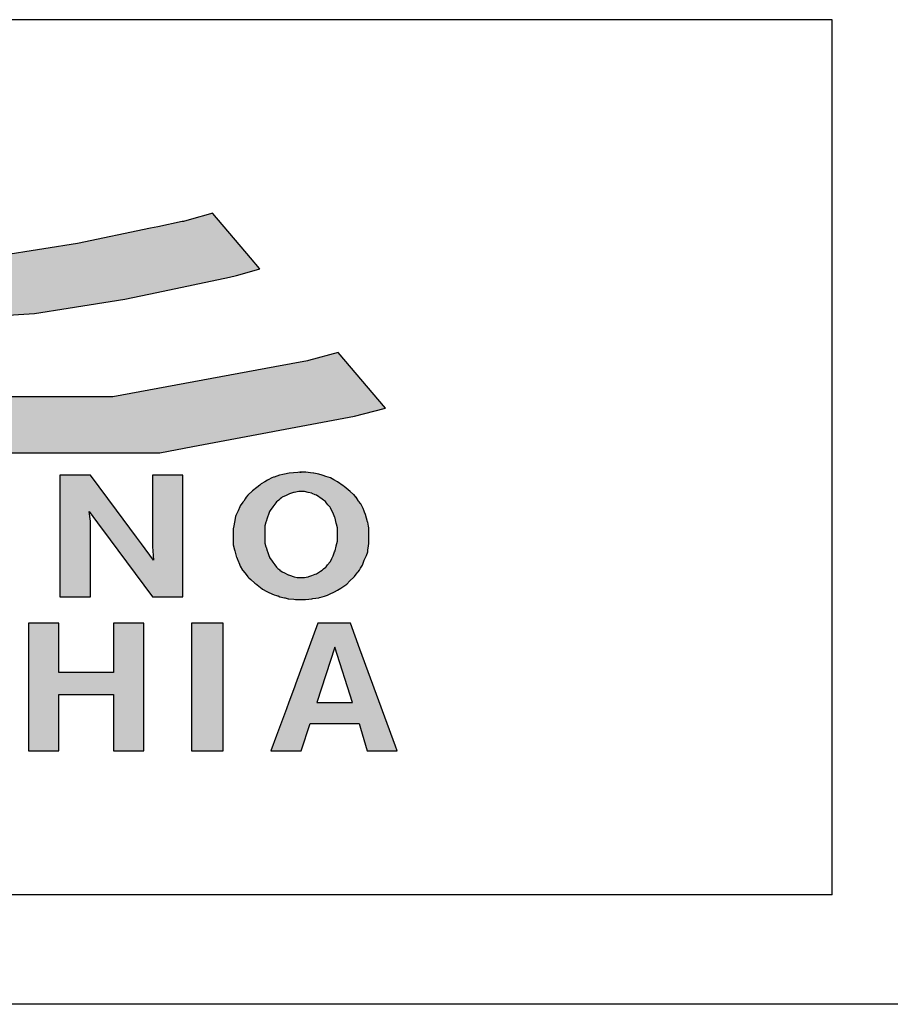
# Model space of a CAD drawing. Extents: x -1825 to 98, y 5678 to 6985.
# Tile 17 of 86: x -1054 to -1038, y 5774 to 5792. Entities that reach past the tile are written whole.
import ezdxf

# ---------------------------------------------------------------- set-up
doc = ezdxf.new("R2010")
doc.units = 0
doc.header["$MEASUREMENT"] = 0
doc.layers.add('CARIMBO', color=7, linetype='CONTINUOUS')

msp = doc.modelspace()

# ---------------------------------------------------------------- hatches: boundary and pattern name
at = {"layer": 'CARIMBO'}
h = msp.add_hatch(color=10, dxfattribs=at)
h.paths.add_polyline_path([(-1050.526, 5788.679), (-1050.524, 5788.677), (-1050.526, 5788.68)])
h.paths.add_polyline_path([(-1055.35, 5787.818), (-1053.784, 5786.848), (-1053.167, 5786.946), (-1054.649, 5787.865)])
h.paths.add_polyline_path([(-1054.649, 5787.865), (-1053.167, 5786.946), (-1052.132, 5787.11), (-1053.614, 5788.029)])
h.paths.add_polyline_path([(-1053.614, 5788.029), (-1052.132, 5787.11), (-1051.551, 5787.231), (-1052.997, 5788.128)])
h.paths.add_polyline_path([(-1051.086, 5788.526), (-1049.682, 5787.655), (-1049.665, 5787.66), (-1051.069, 5788.53)])
h.paths.add_polyline_path([(-1051.069, 5788.53), (-1049.665, 5787.66), (-1049.67, 5787.667), (-1051.064, 5788.531)])
h.paths.add_polyline_path([(-1051.064, 5788.531), (-1049.67, 5787.667), (-1049.835, 5787.862), (-1050.958, 5788.558)])
h.paths.add_polyline_path([(-1050.958, 5788.558), (-1049.835, 5787.862), (-1050.524, 5788.677), (-1050.526, 5788.679)])
h.paths.add_polyline_path([(-1051.532, 5788.433), (-1050.093, 5787.541), (-1049.682, 5787.655), (-1051.086, 5788.526)])
h.paths.add_polyline_path([(-1052.997, 5788.128), (-1051.551, 5787.231), (-1050.221, 5787.509), (-1051.666, 5788.405)])
h.paths.add_polyline_path([(-1051.666, 5788.405), (-1050.221, 5787.509), (-1050.093, 5787.541), (-1051.532, 5788.433)])
h.paths.add_polyline_path([(-1060.057, 5788.224), (-1057.972, 5786.931), (-1057.769, 5786.891), (-1059.825, 5788.166)])
h.paths.add_polyline_path([(-1059.825, 5788.166), (-1057.769, 5786.891), (-1057.603, 5786.858), (-1059.637, 5788.119)])
h.paths.add_polyline_path([(-1059.637, 5788.119), (-1057.603, 5786.858), (-1057.55, 5786.848), (-1059.581, 5788.107)])
h.paths.add_polyline_path([(-1059.581, 5788.107), (-1057.55, 5786.848), (-1057.174, 5786.812), (-1059.086, 5787.998)])
h.paths.add_polyline_path([(-1059.086, 5787.998), (-1057.174, 5786.812), (-1056.637, 5786.762), (-1058.415, 5787.865)])
h.paths.add_polyline_path([(-1057.769, 5787.804), (-1055.99, 5786.701), (-1055.29, 5786.748), (-1056.855, 5787.719)])
h.paths.add_polyline_path([(-1056.855, 5787.719), (-1055.29, 5786.748), (-1053.784, 5786.848), (-1055.35, 5787.818)])
h.paths.add_polyline_path([(-1058.415, 5787.865), (-1056.637, 5786.762), (-1055.99, 5786.701), (-1057.769, 5787.804)])
h.paths.add_polyline_path([(-1062.487, 5789.135), (-1060.765, 5788.068), (-1060.758, 5788.067), (-1062.481, 5789.136)])
h.paths.add_polyline_path([(-1062.481, 5789.136), (-1060.758, 5788.067), (-1060.693, 5788.061), (-1062.427, 5789.136)])
h.paths.add_polyline_path([(-1062.427, 5789.136), (-1060.693, 5788.061), (-1060.549, 5788.018), (-1062.351, 5789.136)])
h.paths.add_polyline_path([(-1062.351, 5789.136), (-1060.549, 5788.018), (-1060.459, 5787.992), (-1062.304, 5789.136)])
h.paths.add_polyline_path([(-1062.304, 5789.136), (-1060.459, 5787.992), (-1060.197, 5787.916), (-1062.166, 5789.136)])
h.paths.add_polyline_path([(-1061.631, 5789.085), (-1060.4, 5788.323), (-1060.436, 5788.354), (-1061.613, 5789.083)], flags=17)
h.paths.add_polyline_path([(-1061.613, 5789.083), (-1060.436, 5788.354), (-1060.543, 5788.448), (-1061.558, 5789.078)], flags=16)
h.paths.add_polyline_path([(-1061.558, 5789.078), (-1060.543, 5788.448), (-1060.722, 5788.607), (-1061.414, 5789.036)], flags=17)
h.paths.add_polyline_path([(-1061.414, 5789.036), (-1060.722, 5788.607), (-1060.809, 5788.69), (-1061.324, 5789.01)], flags=17)
h.paths.add_polyline_path([(-1061.324, 5789.01), (-1060.809, 5788.69), (-1061.062, 5788.933)], flags=17)
h.paths.add_polyline_path([(-1062.166, 5789.136), (-1058.96, 5787.149), (-1058.902, 5787.134), (-1062.131, 5789.136)])
h.paths.add_polyline_path([(-1062.131, 5789.136), (-1058.902, 5787.134), (-1058.772, 5787.102), (-1062.038, 5789.127)])
h.paths.add_polyline_path([(-1062.038, 5789.127), (-1058.772, 5787.102), (-1058.245, 5786.986), (-1061.631, 5789.085)])
h.paths.add_polyline_path([(-1059.535, 5787.305), (-1059.524, 5787.302), (-1059.549, 5787.318)], flags=17)
h.paths.add_polyline_path([(-1059.549, 5787.318), (-1059.524, 5787.302), (-1059.422, 5787.273), (-1059.678, 5787.431)], flags=17)
h.paths.add_polyline_path([(-1059.678, 5787.431), (-1059.422, 5787.273), (-1059.28, 5787.232), (-1059.857, 5787.589)], flags=16)
h.paths.add_polyline_path([(-1059.857, 5787.589), (-1059.28, 5787.232), (-1059.191, 5787.206), (-1059.943, 5787.673)], flags=17)
h.paths.add_polyline_path([(-1059.943, 5787.673), (-1059.191, 5787.206), (-1058.96, 5787.149), (-1060.197, 5787.916)], flags=17)
h.paths.add_polyline_path([(-1060.4, 5788.323), (-1058.245, 5786.986), (-1058.221, 5786.981), (-1060.372, 5788.314)])
h.paths.add_polyline_path([(-1060.372, 5788.314), (-1058.221, 5786.981), (-1058.154, 5786.967), (-1060.287, 5788.29)])
h.paths.add_polyline_path([(-1060.287, 5788.29), (-1058.154, 5786.967), (-1058.042, 5786.945), (-1060.145, 5788.249)])
h.paths.add_polyline_path([(-1060.145, 5788.249), (-1058.042, 5786.945), (-1057.972, 5786.931), (-1060.057, 5788.224)])
h.paths.add_polyline_path([(-1062.89, 5789.126), (-1061.266, 5788.119), (-1060.765, 5788.068), (-1062.487, 5789.135)])
h.paths.add_polyline_path([(-1063.1, 5788.085), (-1063.099, 5788.085), (-1063.102, 5788.087)])
h.paths.add_polyline_path([(-1063.102, 5788.087), (-1063.099, 5788.085), (-1062.388, 5788.101), (-1064.001, 5789.102)])
h.paths.add_polyline_path([(-1064.001, 5789.102), (-1062.388, 5788.101), (-1062.387, 5788.101), (-1064.001, 5789.101)])
h.paths.add_polyline_path([(-1064.001, 5789.101), (-1062.387, 5788.101), (-1061.616, 5788.118), (-1063.23, 5789.119)])
h.paths.add_polyline_path([(-1063.23, 5789.119), (-1061.616, 5788.118), (-1061.266, 5788.119), (-1062.89, 5789.126)])
h = msp.add_hatch(color=10, dxfattribs=at)
h.paths.add_polyline_path([(-1049.392, 5785.871), (-1047.933, 5784.967), (-1047.39, 5785.11), (-1048.796, 5785.982)])
h.paths.add_polyline_path([(-1048.796, 5785.982), (-1047.39, 5785.11), (-1047.37, 5785.115), (-1048.776, 5785.987)])
h.paths.add_polyline_path([(-1048.776, 5785.987), (-1047.37, 5785.115), (-1048.233, 5786.136)])
h.paths.add_polyline_path([(-1056.127, 5785.323), (-1054.48, 5784.301), (-1051.492, 5784.301), (-1053.139, 5785.323)])
h.paths.add_polyline_path([(-1053.139, 5785.323), (-1051.492, 5784.301), (-1050.889, 5784.414), (-1052.355, 5785.323)])
h.paths.add_polyline_path([(-1052.355, 5785.323), (-1050.889, 5784.414), (-1047.933, 5784.967), (-1049.392, 5785.871)])
h.paths.add_polyline_path([(-1062.334, 5786.545), (-1060.711, 5785.539), (-1058.974, 5785.573), (-1060.597, 5786.579)])
h.paths.add_polyline_path([(-1060.597, 5786.579), (-1058.974, 5785.573), (-1058.379, 5785.461), (-1060.196, 5786.587)])
h.paths.add_polyline_path([(-1059.233, 5786.477), (-1058.111, 5785.781), (-1058.77, 5786.387)], flags=17)
h.paths.add_polyline_path([(-1060.196, 5786.587), (-1058.379, 5785.461), (-1057.906, 5785.372), (-1059.877, 5786.594)])
h.paths.add_polyline_path([(-1059.877, 5786.594), (-1056.675, 5784.609), (-1056.61, 5784.592), (-1059.84, 5786.594)])
h.paths.add_polyline_path([(-1059.84, 5786.594), (-1056.61, 5784.592), (-1056.483, 5784.558), (-1059.734, 5786.574)])
h.paths.add_polyline_path([(-1057.247, 5784.759), (-1056.675, 5784.609), (-1057.906, 5785.372)], flags=17)
h.paths.add_polyline_path([(-1063.037, 5786.496), (-1061.468, 5785.524), (-1060.711, 5785.539), (-1062.334, 5786.545)])
h.paths.add_polyline_path([(-1057.543, 5785.626), (-1055.48, 5784.347), (-1055.313, 5784.312), (-1057.346, 5785.573)])
h.paths.add_polyline_path([(-1057.346, 5785.573), (-1055.313, 5784.312), (-1055.261, 5784.301), (-1057.295, 5785.562)])
h.paths.add_polyline_path([(-1057.295, 5785.562), (-1055.261, 5784.301), (-1054.48, 5784.301), (-1056.127, 5785.323)])
h.paths.add_polyline_path([(-1058.111, 5785.781), (-1055.963, 5784.449), (-1055.48, 5784.347), (-1057.543, 5785.626)])
h.paths.add_polyline_path([(-1059.734, 5786.574), (-1056.483, 5784.558), (-1055.963, 5784.449), (-1059.233, 5786.477)])
h.paths.add_polyline_path([(-1065.181, 5785.273), (-1064.489, 5785.32), (-1066.051, 5786.288)])
h.paths.add_polyline_path([(-1066.051, 5786.288), (-1064.489, 5785.32), (-1061.468, 5785.524), (-1063.037, 5786.496)])
h = msp.add_hatch(color=7, dxfattribs=at)
h.paths.add_polyline_path([(-1048.246, 5783.767), (-1048.315, 5783.806), (-1048.375, 5783.84), (-1048.457, 5783.869), (-1048.508, 5783.886), (-1048.526, 5783.893), (-1048.586, 5783.908), (-1048.589, 5783.909), (-1048.675, 5783.926), (-1048.684, 5783.927), (-1048.738, 5783.934), (-1048.826, 5783.945), (-1048.852, 5783.945), (-1048.912, 5783.945), (-1048.929, 5783.944), (-1048.97, 5783.94), (-1049.052, 5783.932), (-1049.126, 5783.926), (-1049.131, 5783.925), (-1049.212, 5783.909), (-1049.243, 5783.903), (-1049.297, 5783.893), (-1049.307, 5783.889), (-1049.403, 5783.856), (-1049.415, 5783.852), (-1049.446, 5783.84), (-1049.511, 5783.804), (-1049.524, 5783.797), (-1049.574, 5783.767), (-1049.64, 5783.735), (-1049.66, 5783.715), (-1049.664, 5783.711), (-1049.721, 5783.665), (-1049.8, 5783.602), (-1049.811, 5783.593), (-1049.874, 5783.54), (-1049.887, 5783.524), (-1049.917, 5783.487), (-1049.936, 5783.456), (-1049.959, 5783.418), (-1049.974, 5783.399), (-1050.025, 5783.333), (-1050.034, 5783.31), (-1050.064, 5783.237), (-1050.068, 5783.227), (-1050.104, 5783.154), (-1050.111, 5783.138), (-1050.131, 5783.033), (-1050.131, 5783.031), (-1050.143, 5782.967), (-1050.154, 5782.911), (-1050.154, 5782.896), (-1050.154, 5782.822), (-1050.154, 5782.778), (-1050.154, 5782.769), (-1050.154, 5782.716), (-1050.154, 5782.678), (-1050.154, 5782.631), (-1050.151, 5782.617), (-1050.131, 5782.525), (-1050.125, 5782.505), (-1050.111, 5782.456), (-1050.089, 5782.387), (-1050.088, 5782.384), (-1050.075, 5782.352), (-1050.068, 5782.334), (-1050.039, 5782.262), (-1050.025, 5782.229), (-1049.983, 5782.156), (-1049.974, 5782.146), (-1049.94, 5782.104), (-1049.935, 5782.097), (-1049.886, 5782.034), (-1049.874, 5782.018), (-1049.866, 5782.011), (-1049.831, 5781.982), (-1049.754, 5781.919), (-1049.718, 5781.89), (-1049.675, 5781.856), (-1049.66, 5781.843), (-1049.617, 5781.807), (-1049.536, 5781.767), (-1049.511, 5781.754), (-1049.446, 5781.721), (-1049.403, 5781.702), (-1049.362, 5781.691), (-1049.34, 5781.685), (-1049.332, 5781.682), (-1049.297, 5781.669), (-1049.212, 5781.649), (-1049.203, 5781.647), (-1049.146, 5781.632), (-1049.136, 5781.631), (-1049.046, 5781.621), (-1048.997, 5781.616), (-1048.846, 5781.616), (-1048.771, 5781.626), (-1048.717, 5781.632), (-1048.695, 5781.635), (-1048.589, 5781.649), (-1048.577, 5781.653), (-1048.526, 5781.669), (-1048.484, 5781.681), (-1048.427, 5781.699), (-1048.418, 5781.702), (-1048.379, 5781.721), (-1048.312, 5781.754), (-1048.3, 5781.761), (-1048.246, 5781.791), (-1048.184, 5781.824), (-1048.182, 5781.825), (-1048.091, 5781.886), (-1048.075, 5781.896), (-1048.02, 5781.957), (-1048.012, 5781.965), (-1047.95, 5782.018), (-1047.935, 5782.037), (-1047.884, 5782.104), (-1047.869, 5782.122), (-1047.841, 5782.156), (-1047.822, 5782.189), (-1047.798, 5782.229), (-1047.79, 5782.248), (-1047.761, 5782.321), (-1047.755, 5782.334), (-1047.712, 5782.42), (-1047.693, 5782.489), (-1047.692, 5782.495), (-1047.688, 5782.524), (-1047.678, 5782.592), (-1047.67, 5782.647), (-1047.67, 5782.662), (-1047.67, 5782.739), (-1047.67, 5782.769), (-1047.67, 5782.782), (-1047.67, 5782.875), (-1047.67, 5782.884), (-1047.67, 5782.927), (-1047.676, 5782.957), (-1047.693, 5783.033), (-1047.694, 5783.038), (-1047.712, 5783.102), (-1047.736, 5783.174), (-1047.752, 5783.214), (-1047.758, 5783.23), (-1047.778, 5783.28), (-1047.79, 5783.303), (-1047.821, 5783.366), (-1047.864, 5783.418), (-1047.869, 5783.426), (-1047.907, 5783.487), (-1047.942, 5783.53), (-1047.95, 5783.54), (-1048.012, 5783.593), (-1048.124, 5783.685), (-1048.141, 5783.698)])
h.paths.add_polyline_path([(-1048.651, 5783.532), (-1048.632, 5783.524), (-1048.526, 5783.454), (-1048.46, 5783.402), (-1048.458, 5783.399), (-1048.419, 5783.35), (-1048.382, 5783.305), (-1048.375, 5783.296), (-1048.36, 5783.265), (-1048.332, 5783.207), (-1048.294, 5783.114), (-1048.289, 5783.102), (-1048.269, 5783.016), (-1048.263, 5782.993), (-1048.246, 5782.927), (-1048.246, 5782.909), (-1048.246, 5782.862), (-1048.246, 5782.842), (-1048.246, 5782.805), (-1048.246, 5782.769), (-1048.246, 5782.74), (-1048.246, 5782.711), (-1048.246, 5782.683), (-1048.269, 5782.596), (-1048.269, 5782.595), (-1048.289, 5782.509), (-1048.297, 5782.489), (-1048.325, 5782.419), (-1048.332, 5782.403), (-1048.349, 5782.369), (-1048.375, 5782.315), (-1048.382, 5782.306), (-1048.426, 5782.252), (-1048.454, 5782.217), (-1048.46, 5782.209), (-1048.501, 5782.176), (-1048.526, 5782.156), (-1048.527, 5782.156), (-1048.555, 5782.137), (-1048.609, 5782.102), (-1048.632, 5782.087), (-1048.656, 5782.078), (-1048.712, 5782.056), (-1048.717, 5782.054), (-1048.772, 5782.038), (-1048.783, 5782.034), (-1048.817, 5782.026), (-1048.846, 5782.018), (-1048.889, 5782.018), (-1048.898, 5782.018), (-1048.955, 5782.018), (-1048.983, 5782.023), (-1049.04, 5782.034), (-1049.125, 5782.064), (-1049.141, 5782.069), (-1049.146, 5782.071), (-1049.212, 5782.104), (-1049.214, 5782.105), (-1049.254, 5782.123), (-1049.297, 5782.156), (-1049.299, 5782.158), (-1049.334, 5782.187), (-1049.34, 5782.193), (-1049.36, 5782.209), (-1049.392, 5782.253), (-1049.426, 5782.298), (-1049.442, 5782.32), (-1049.488, 5782.384), (-1049.491, 5782.391), (-1049.501, 5782.424), (-1049.511, 5782.456), (-1049.526, 5782.495), (-1049.531, 5782.509), (-1049.552, 5782.572), (-1049.554, 5782.578), (-1049.574, 5782.647), (-1049.574, 5782.671), (-1049.574, 5782.7), (-1049.574, 5782.769), (-1049.574, 5782.805), (-1049.574, 5782.806), (-1049.574, 5782.842), (-1049.574, 5782.9), (-1049.574, 5782.911), (-1049.574, 5782.964), (-1049.554, 5783.033), (-1049.551, 5783.044), (-1049.531, 5783.102), (-1049.517, 5783.139), (-1049.511, 5783.155), (-1049.488, 5783.227), (-1049.476, 5783.245), (-1049.426, 5783.312), (-1049.426, 5783.313), (-1049.374, 5783.383), (-1049.36, 5783.402), (-1049.34, 5783.418), (-1049.32, 5783.435), (-1049.297, 5783.455), (-1049.269, 5783.476), (-1049.254, 5783.487), (-1049.212, 5783.507), (-1049.195, 5783.516), (-1049.146, 5783.54), (-1049.125, 5783.547), (-1049.049, 5783.573), (-1049.04, 5783.576), (-1048.955, 5783.593), (-1048.954, 5783.593), (-1048.889, 5783.593), (-1048.853, 5783.593), (-1048.846, 5783.593), (-1048.783, 5783.576), (-1048.717, 5783.56), (-1048.711, 5783.557)], flags=16)
for points in [[(-1052.763, 5783.893), (-1053.32, 5783.893), (-1053.32, 5783.626), (-1053.32, 5783.558), (-1053.32, 5783.396), (-1053.32, 5783.062), (-1053.32, 5782.717), (-1053.32, 5782.014), (-1053.32, 5781.669), (-1052.763, 5781.669), (-1052.763, 5782.371), (-1052.763, 5782.717), (-1052.763, 5783.049), (-1052.764, 5783.051), (-1052.786, 5783.227), (-1052.564, 5782.928), (-1052.561, 5782.924), (-1052.104, 5782.308), (-1051.63, 5781.669), (-1051.073, 5781.669), (-1051.073, 5782.001), (-1051.073, 5782.003), (-1051.073, 5782.165), (-1051.073, 5782.233), (-1051.073, 5782.5), (-1051.073, 5782.845), (-1051.073, 5783.547), (-1051.073, 5783.893), (-1051.63, 5783.893), (-1051.63, 5783.19), (-1051.63, 5782.845), (-1051.63, 5782.578), (-1051.623, 5782.506), (-1051.607, 5782.334), (-1051.829, 5782.633), (-1051.922, 5782.759), (-1052.289, 5783.253)], [(-1053.343, 5780.504), (-1053.343, 5780.847), (-1053.343, 5780.906), (-1053.343, 5781.188), (-1053.798, 5781.188), (-1053.893, 5781.188), (-1053.893, 5780.845), (-1053.893, 5780.626), (-1053.893, 5780.224), (-1053.893, 5780.157), (-1053.893, 5779.814), (-1053.893, 5779.193), (-1053.893, 5778.852), (-1053.343, 5778.852), (-1053.343, 5779.473), (-1053.343, 5779.816), (-1053.343, 5779.883), (-1052.695, 5779.883), (-1052.342, 5779.883), (-1052.342, 5779.664), (-1052.342, 5779.262), (-1052.342, 5779.195), (-1052.342, 5778.852), (-1051.788, 5778.852), (-1051.788, 5778.919), (-1051.788, 5779.321), (-1051.788, 5779.54), (-1051.788, 5779.882), (-1051.788, 5779.942), (-1051.788, 5780.224), (-1051.788, 5780.845), (-1051.788, 5781.188), (-1052.342, 5781.188), (-1052.342, 5780.567), (-1052.342, 5780.285), (-1052.437, 5780.285), (-1052.99, 5780.285), (-1053.343, 5780.285)], [(-1050.338, 5780.832), (-1050.338, 5781.188), (-1050.912, 5781.188), (-1050.912, 5779.207), (-1050.912, 5778.852), (-1050.338, 5778.852)]]:
    msp.add_hatch(color=7, dxfattribs=at).paths.add_polyline_path(points)
h = msp.add_hatch(color=7, dxfattribs=at)
h.paths.add_polyline_path([(-1048.602, 5781.188), (-1049.013, 5780.072), (-1049.033, 5780.018), (-1049.135, 5779.74), (-1049.18, 5779.618), (-1049.359, 5779.131), (-1049.462, 5778.852), (-1048.908, 5778.852), (-1048.747, 5779.349), (-1048.505, 5779.349), (-1047.955, 5779.349), (-1047.848, 5779.349), (-1047.824, 5779.268), (-1047.703, 5778.852), (-1047.152, 5778.852), (-1047.184, 5778.938), (-1047.834, 5780.712), (-1048.009, 5781.188)])
h.paths.add_polyline_path([(-1048.296, 5780.746), (-1047.969, 5779.735), (-1048.622, 5779.735)], flags=16)

# ---------------------------------------------------------------- linework, layer by layer
at = {"layer": 'CARIMBO', "color": 6}
for p, q in [((-1039.2, 5792.217), (-1077.664, 5792.217)), ((-1039.2, 5776.217), (-1039.2, 5792.217)), ((-1039.2, 5776.217), (-1077.664, 5776.217)), ((-997.2, 5774.217), (-1166.2, 5774.217))]:
    msp.add_line(p, q, dxfattribs=at)
at = {"layer": 'CARIMBO', "color": 7}
for p, q in [((-1049.014, 5781.616), (-1048.833, 5781.616)), ((-1053.893, 5778.852), (-1053.343, 5778.852))]:
    msp.add_line(p, q, dxfattribs=at)
at = {"layer": 'CARIMBO', "color": 10, "invisible_edges": 5}
for points in [[(-1050.958, 5788.558), (-1049.835, 5787.862), (-1050.524, 5788.677), (-1050.526, 5788.679)], [(-1050.526, 5788.679), (-1050.524, 5788.677), (-1050.526, 5788.68)], [(-1051.532, 5788.433), (-1050.093, 5787.541), (-1049.682, 5787.655), (-1051.086, 5788.526)], [(-1051.086, 5788.526), (-1049.682, 5787.655), (-1049.665, 5787.66), (-1051.069, 5788.53)], [(-1051.069, 5788.53), (-1049.665, 5787.66), (-1049.67, 5787.667), (-1051.064, 5788.531)], [(-1051.064, 5788.531), (-1049.67, 5787.667), (-1049.835, 5787.862), (-1050.958, 5788.558)], [(-1052.997, 5788.128), (-1051.551, 5787.231), (-1050.221, 5787.509), (-1051.666, 5788.405)], [(-1051.666, 5788.405), (-1050.221, 5787.509), (-1050.093, 5787.541), (-1051.532, 5788.433)], [(-1053.614, 5788.029), (-1052.132, 5787.11), (-1051.551, 5787.231), (-1052.997, 5788.128)], [(-1054.649, 5787.865), (-1053.167, 5786.946), (-1052.132, 5787.11), (-1053.614, 5788.029)], [(-1056.855, 5787.719), (-1055.29, 5786.748), (-1053.784, 5786.848), (-1055.35, 5787.818)], [(-1055.35, 5787.818), (-1053.784, 5786.848), (-1053.167, 5786.946), (-1054.649, 5787.865)], [(-1048.776, 5785.987), (-1047.37, 5785.115), (-1048.233, 5786.136)], [(-1049.392, 5785.871), (-1047.933, 5784.967), (-1047.39, 5785.11), (-1048.796, 5785.982)], [(-1048.796, 5785.982), (-1047.39, 5785.11), (-1047.37, 5785.115), (-1048.776, 5785.987)], [(-1052.355, 5785.323), (-1050.889, 5784.414), (-1047.933, 5784.967), (-1049.392, 5785.871)], [(-1056.127, 5785.323), (-1054.48, 5784.301), (-1051.492, 5784.301), (-1053.139, 5785.323)], [(-1053.139, 5785.323), (-1051.492, 5784.301), (-1050.889, 5784.414), (-1052.355, 5785.323)]]:
    msp.add_3dface(points, dxfattribs=at)
at = {"layer": 'CARIMBO', "color": 7, "invisible_edges": 5}
for points in [[(-1048.97, 5783.94), (-1047.736, 5783.174), (-1047.752, 5783.214), (-1048.929, 5783.944)], [(-1048.932, 5783.945), (-1048.932, 5783.945), (-1048.912, 5783.945)], [(-1048.929, 5783.944), (-1047.752, 5783.214), (-1047.758, 5783.23), (-1048.912, 5783.945)], [(-1048.912, 5783.945), (-1047.758, 5783.23), (-1047.778, 5783.28), (-1048.852, 5783.945)], [(-1048.852, 5783.945), (-1047.778, 5783.28), (-1047.79, 5783.303), (-1048.826, 5783.945)], [(-1048.826, 5783.945), (-1047.79, 5783.303), (-1047.821, 5783.366), (-1048.738, 5783.934)], [(-1053.32, 5783.626), (-1051.922, 5782.759), (-1052.289, 5783.253), (-1053.32, 5783.893)], [(-1053.32, 5783.893), (-1052.289, 5783.253), (-1052.763, 5783.893)], [(-1051.63, 5783.19), (-1051.073, 5782.845), (-1051.073, 5783.547), (-1051.63, 5783.893)], [(-1051.63, 5783.893), (-1051.073, 5783.547), (-1051.073, 5783.893)], [(-1049.64, 5783.735), (-1047.688, 5782.524), (-1047.678, 5782.592), (-1049.574, 5783.767)], [(-1049.574, 5783.767), (-1047.678, 5782.592), (-1047.67, 5782.647), (-1049.524, 5783.797)], [(-1049.524, 5783.797), (-1047.67, 5782.647), (-1047.67, 5782.662), (-1049.511, 5783.804)], [(-1049.511, 5783.804), (-1047.67, 5782.662), (-1047.67, 5782.739), (-1049.446, 5783.84)], [(-1049.446, 5783.84), (-1047.67, 5782.739), (-1047.67, 5782.769), (-1049.415, 5783.852)], [(-1049.415, 5783.852), (-1047.67, 5782.769), (-1047.67, 5782.782), (-1049.403, 5783.856)], [(-1049.403, 5783.856), (-1047.67, 5782.782), (-1047.67, 5782.875), (-1049.307, 5783.889)], [(-1049.307, 5783.889), (-1047.67, 5782.875), (-1047.67, 5782.884), (-1049.297, 5783.893)], [(-1049.297, 5783.893), (-1047.67, 5782.884), (-1047.67, 5782.927), (-1049.243, 5783.903)], [(-1049.243, 5783.903), (-1047.67, 5782.927), (-1047.676, 5782.957), (-1049.212, 5783.909)], [(-1049.212, 5783.909), (-1047.676, 5782.957), (-1047.693, 5783.033), (-1049.131, 5783.925)], [(-1049.131, 5783.925), (-1047.693, 5783.033), (-1047.694, 5783.038), (-1049.126, 5783.926)], [(-1049.126, 5783.926), (-1047.694, 5783.038), (-1047.712, 5783.102), (-1049.052, 5783.932)], [(-1049.052, 5783.932), (-1047.712, 5783.102), (-1047.736, 5783.174), (-1048.97, 5783.94)], [(-1048.738, 5783.934), (-1047.821, 5783.366), (-1047.864, 5783.418), (-1048.684, 5783.927)], [(-1048.684, 5783.927), (-1047.864, 5783.418), (-1047.869, 5783.426), (-1048.675, 5783.926)], [(-1048.675, 5783.926), (-1047.869, 5783.426), (-1047.906, 5783.486), (-1048.589, 5783.909)], [(-1048.589, 5783.909), (-1047.906, 5783.486), (-1047.907, 5783.487), (-1048.586, 5783.908)], [(-1048.586, 5783.908), (-1047.907, 5783.487), (-1047.942, 5783.53), (-1048.526, 5783.893)], [(-1048.526, 5783.893), (-1047.942, 5783.53), (-1047.95, 5783.54), (-1048.508, 5783.886)], [(-1048.508, 5783.886), (-1047.95, 5783.54), (-1048.012, 5783.593), (-1048.457, 5783.869)], [(-1048.457, 5783.869), (-1048.012, 5783.593), (-1048.124, 5783.685), (-1048.375, 5783.84)], [(-1048.375, 5783.84), (-1048.124, 5783.685), (-1048.141, 5783.698), (-1048.315, 5783.806)], [(-1048.315, 5783.806), (-1048.141, 5783.698), (-1048.246, 5783.767)], [(-1053.32, 5783.558), (-1051.829, 5782.633), (-1051.922, 5782.759), (-1053.32, 5783.626)], [(-1049.874, 5783.54), (-1047.79, 5782.248), (-1047.761, 5782.321), (-1049.811, 5783.593)], [(-1049.811, 5783.593), (-1047.761, 5782.321), (-1047.755, 5782.334), (-1049.8, 5783.602)], [(-1049.8, 5783.602), (-1047.755, 5782.334), (-1047.712, 5782.42), (-1049.721, 5783.665)], [(-1049.721, 5783.665), (-1047.712, 5782.42), (-1047.693, 5782.489), (-1049.664, 5783.711)], [(-1049.664, 5783.711), (-1047.693, 5782.489), (-1047.692, 5782.495), (-1049.66, 5783.715)], [(-1049.66, 5783.715), (-1047.692, 5782.495), (-1047.688, 5782.524), (-1049.64, 5783.735)], [(-1049.04, 5783.576), (-1048.294, 5783.114), (-1048.332, 5783.207), (-1048.955, 5783.593)], [(-1048.955, 5783.593), (-1048.332, 5783.207), (-1048.332, 5783.207), (-1048.954, 5783.593)], [(-1048.954, 5783.593), (-1048.332, 5783.207), (-1048.36, 5783.265), (-1048.889, 5783.593)], [(-1048.889, 5783.593), (-1048.36, 5783.265), (-1048.375, 5783.296), (-1048.853, 5783.593)], [(-1048.853, 5783.593), (-1048.375, 5783.296), (-1048.382, 5783.305), (-1048.846, 5783.593)], [(-1048.846, 5783.593), (-1048.382, 5783.305), (-1048.419, 5783.35), (-1048.783, 5783.576)], [(-1053.32, 5783.396), (-1052.764, 5783.051), (-1052.786, 5783.227), (-1053.32, 5783.558)], [(-1049.974, 5783.399), (-1047.884, 5782.104), (-1047.869, 5782.122), (-1049.959, 5783.418)], [(-1049.959, 5783.418), (-1047.869, 5782.122), (-1047.841, 5782.156), (-1049.936, 5783.456)], [(-1049.936, 5783.456), (-1047.841, 5782.156), (-1047.822, 5782.189), (-1049.917, 5783.487)], [(-1049.917, 5783.487), (-1047.822, 5782.189), (-1047.798, 5782.229), (-1049.887, 5783.524)], [(-1049.887, 5783.524), (-1047.798, 5782.229), (-1047.79, 5782.248), (-1049.874, 5783.54)], [(-1049.374, 5783.383), (-1048.246, 5782.683), (-1048.246, 5782.711), (-1049.36, 5783.402)], [(-1049.36, 5783.402), (-1048.246, 5782.711), (-1048.246, 5782.74), (-1049.34, 5783.418)], [(-1049.34, 5783.418), (-1048.246, 5782.74), (-1048.246, 5782.769), (-1049.32, 5783.435)], [(-1049.32, 5783.435), (-1048.246, 5782.769), (-1048.246, 5782.803), (-1049.297, 5783.454)], [(-1049.297, 5783.454), (-1048.246, 5782.803), (-1048.246, 5782.805), (-1049.295, 5783.456)], [(-1049.295, 5783.456), (-1048.246, 5782.805), (-1048.246, 5782.842), (-1049.269, 5783.476)], [(-1049.269, 5783.476), (-1048.246, 5782.842), (-1048.246, 5782.862), (-1049.254, 5783.487)], [(-1049.254, 5783.487), (-1048.246, 5782.862), (-1048.246, 5782.909), (-1049.212, 5783.507)], [(-1049.212, 5783.507), (-1048.246, 5782.909), (-1048.246, 5782.927), (-1049.195, 5783.516)], [(-1049.195, 5783.516), (-1048.246, 5782.927), (-1048.263, 5782.993), (-1049.146, 5783.54)], [(-1049.146, 5783.54), (-1048.263, 5782.993), (-1048.269, 5783.016), (-1049.125, 5783.547)], [(-1049.125, 5783.547), (-1048.269, 5783.016), (-1048.289, 5783.102), (-1049.049, 5783.573)], [(-1049.049, 5783.573), (-1048.289, 5783.102), (-1048.294, 5783.114), (-1049.04, 5783.576)], [(-1048.783, 5783.576), (-1048.419, 5783.35), (-1048.458, 5783.399), (-1048.717, 5783.56)], [(-1048.717, 5783.56), (-1048.458, 5783.399), (-1048.46, 5783.402), (-1048.711, 5783.557)], [(-1048.711, 5783.557), (-1048.46, 5783.402), (-1048.526, 5783.454), (-1048.651, 5783.532)], [(-1048.651, 5783.532), (-1048.526, 5783.454), (-1048.632, 5783.524)], [(-1053.32, 5783.394), (-1052.763, 5783.049), (-1052.764, 5783.051), (-1053.32, 5783.396)], [(-1053.32, 5783.062), (-1052.763, 5782.717), (-1052.763, 5783.049), (-1053.32, 5783.394)], [(-1052.564, 5782.928), (-1051.607, 5782.334), (-1051.829, 5782.633), (-1052.786, 5783.227)], [(-1050.104, 5783.154), (-1048.075, 5781.896), (-1048.02, 5781.957), (-1050.068, 5783.227)], [(-1050.068, 5783.227), (-1048.02, 5781.957), (-1048.012, 5781.965), (-1050.064, 5783.237)], [(-1050.064, 5783.237), (-1048.012, 5781.965), (-1047.95, 5782.018), (-1050.034, 5783.31)], [(-1050.034, 5783.31), (-1047.95, 5782.018), (-1047.935, 5782.037), (-1050.025, 5783.333)], [(-1050.025, 5783.333), (-1047.935, 5782.037), (-1047.884, 5782.104), (-1049.974, 5783.399)], [(-1049.511, 5783.155), (-1048.325, 5782.419), (-1048.297, 5782.489), (-1049.488, 5783.227)], [(-1049.488, 5783.227), (-1048.297, 5782.489), (-1048.289, 5782.509), (-1049.476, 5783.245)], [(-1049.476, 5783.245), (-1048.289, 5782.509), (-1048.269, 5782.595), (-1049.426, 5783.312)], [(-1049.426, 5783.313), (-1048.269, 5782.596), (-1048.246, 5782.683), (-1049.374, 5783.383)], [(-1049.426, 5783.312), (-1048.269, 5782.595), (-1048.269, 5782.596), (-1049.426, 5783.313)], [(-1053.32, 5782.717), (-1052.763, 5782.371), (-1052.763, 5782.717), (-1053.32, 5783.062)], [(-1051.63, 5782.845), (-1051.073, 5782.5), (-1051.073, 5782.845), (-1051.63, 5783.19)], [(-1050.131, 5783.033), (-1048.182, 5781.825), (-1048.091, 5781.886), (-1050.111, 5783.138)], [(-1050.111, 5783.138), (-1048.091, 5781.886), (-1048.075, 5781.896), (-1050.104, 5783.154)], [(-1049.554, 5783.033), (-1048.382, 5782.306), (-1048.375, 5782.315), (-1049.551, 5783.044)], [(-1049.551, 5783.044), (-1048.375, 5782.315), (-1048.349, 5782.369), (-1049.531, 5783.102)], [(-1049.531, 5783.102), (-1048.349, 5782.369), (-1048.332, 5782.403), (-1049.517, 5783.139)], [(-1049.517, 5783.139), (-1048.332, 5782.403), (-1048.325, 5782.419), (-1049.511, 5783.155)], [(-1052.561, 5782.924), (-1051.073, 5782.001), (-1051.073, 5782.003), (-1052.564, 5782.928)], [(-1052.104, 5782.308), (-1051.073, 5781.669), (-1051.073, 5782.001), (-1052.561, 5782.924)], [(-1050.154, 5782.911), (-1048.3, 5781.761), (-1048.246, 5781.791), (-1050.143, 5782.967)], [(-1050.154, 5782.896), (-1048.312, 5781.754), (-1048.3, 5781.761), (-1050.154, 5782.911)], [(-1050.154, 5782.822), (-1048.379, 5781.721), (-1048.312, 5781.754), (-1050.154, 5782.896)], [(-1050.143, 5782.967), (-1048.246, 5781.791), (-1048.184, 5781.824), (-1050.131, 5783.031)], [(-1050.131, 5783.031), (-1048.184, 5781.824), (-1048.182, 5781.825), (-1050.131, 5783.033)], [(-1049.574, 5782.964), (-1048.426, 5782.252), (-1048.382, 5782.306), (-1049.554, 5783.033)], [(-1049.574, 5782.911), (-1048.454, 5782.217), (-1048.426, 5782.252), (-1049.574, 5782.964)], [(-1049.574, 5782.9), (-1048.46, 5782.209), (-1048.454, 5782.217), (-1049.574, 5782.911)], [(-1049.574, 5782.842), (-1048.501, 5782.176), (-1048.46, 5782.209), (-1049.574, 5782.9)], [(-1053.32, 5782.014), (-1052.763, 5781.669), (-1052.763, 5782.371), (-1053.32, 5782.717)], [(-1051.63, 5782.578), (-1051.073, 5782.233), (-1051.073, 5782.5), (-1051.63, 5782.845)], [(-1050.154, 5782.778), (-1048.418, 5781.702), (-1048.379, 5781.721), (-1050.154, 5782.822)], [(-1050.154, 5782.769), (-1048.427, 5781.699), (-1048.418, 5781.702), (-1050.154, 5782.778)], [(-1050.154, 5782.716), (-1048.484, 5781.681), (-1048.427, 5781.699), (-1050.154, 5782.769)], [(-1050.154, 5782.678), (-1048.526, 5781.669), (-1048.484, 5781.681), (-1050.154, 5782.716)], [(-1049.574, 5782.806), (-1048.526, 5782.156), (-1048.501, 5782.176), (-1049.574, 5782.842)], [(-1049.574, 5782.805), (-1048.527, 5782.156), (-1048.526, 5782.156), (-1049.574, 5782.806)], [(-1049.574, 5782.769), (-1048.555, 5782.137), (-1048.527, 5782.156), (-1049.574, 5782.805)], [(-1049.574, 5782.7), (-1048.609, 5782.102), (-1048.555, 5782.137), (-1049.574, 5782.769)], [(-1049.574, 5782.671), (-1048.632, 5782.087), (-1048.609, 5782.102), (-1049.574, 5782.7)], [(-1051.623, 5782.506), (-1051.073, 5782.165), (-1051.073, 5782.233), (-1051.63, 5782.578)], [(-1051.607, 5782.334), (-1051.073, 5782.003), (-1051.073, 5782.165), (-1051.623, 5782.506)], [(-1050.154, 5782.631), (-1048.577, 5781.653), (-1048.526, 5781.669), (-1050.154, 5782.678)], [(-1050.151, 5782.617), (-1048.589, 5781.649), (-1048.577, 5781.653), (-1050.154, 5782.631)], [(-1050.131, 5782.525), (-1048.695, 5781.635), (-1048.589, 5781.649), (-1050.151, 5782.617)], [(-1050.125, 5782.505), (-1048.717, 5781.632), (-1048.695, 5781.635), (-1050.131, 5782.525)], [(-1050.111, 5782.456), (-1048.771, 5781.626), (-1048.717, 5781.632), (-1050.125, 5782.505)], [(-1049.574, 5782.647), (-1048.656, 5782.078), (-1048.632, 5782.087), (-1049.574, 5782.671)], [(-1049.554, 5782.578), (-1048.712, 5782.056), (-1048.656, 5782.078), (-1049.574, 5782.647)], [(-1049.552, 5782.572), (-1048.717, 5782.054), (-1048.712, 5782.056), (-1049.554, 5782.578)], [(-1049.531, 5782.509), (-1048.772, 5782.038), (-1048.717, 5782.054), (-1049.552, 5782.572)], [(-1049.526, 5782.495), (-1048.783, 5782.034), (-1048.772, 5782.038), (-1049.531, 5782.509)], [(-1050.089, 5782.387), (-1048.846, 5781.616), (-1048.771, 5781.626), (-1050.111, 5782.456)], [(-1050.088, 5782.384), (-1048.85, 5781.616), (-1048.846, 5781.616), (-1050.089, 5782.387)], [(-1050.075, 5782.352), (-1048.889, 5781.616), (-1048.85, 5781.616), (-1050.088, 5782.384)], [(-1050.068, 5782.334), (-1048.91, 5781.616), (-1048.889, 5781.616), (-1050.075, 5782.352)], [(-1050.039, 5782.262), (-1048.997, 5781.616), (-1048.91, 5781.616), (-1050.068, 5782.334)], [(-1049.511, 5782.456), (-1048.817, 5782.026), (-1048.783, 5782.034), (-1049.526, 5782.495)], [(-1049.501, 5782.424), (-1048.846, 5782.018), (-1048.817, 5782.026), (-1049.511, 5782.456)], [(-1049.491, 5782.391), (-1048.889, 5782.018), (-1048.846, 5782.018), (-1049.501, 5782.424)], [(-1049.488, 5782.384), (-1048.898, 5782.018), (-1048.889, 5782.018), (-1049.491, 5782.391)], [(-1049.442, 5782.32), (-1048.955, 5782.018), (-1048.898, 5782.018), (-1049.488, 5782.384)], [(-1049.426, 5782.298), (-1048.983, 5782.023), (-1048.955, 5782.018), (-1049.442, 5782.32)], [(-1051.63, 5781.669), (-1051.63, 5781.669), (-1051.073, 5781.669), (-1052.104, 5782.308)], [(-1050.025, 5782.229), (-1049.046, 5781.621), (-1048.997, 5781.616), (-1050.039, 5782.262)], [(-1049.983, 5782.156), (-1049.136, 5781.631), (-1049.046, 5781.621), (-1050.025, 5782.229)], [(-1049.974, 5782.146), (-1049.146, 5781.632), (-1049.136, 5781.631), (-1049.983, 5782.156)], [(-1049.94, 5782.104), (-1049.203, 5781.647), (-1049.146, 5781.632), (-1049.974, 5782.146)], [(-1049.392, 5782.253), (-1049.04, 5782.034), (-1048.983, 5782.023), (-1049.426, 5782.298)], [(-1049.36, 5782.209), (-1049.125, 5782.064), (-1049.04, 5782.034), (-1049.392, 5782.253)], [(-1049.34, 5782.193), (-1049.141, 5782.069), (-1049.125, 5782.064), (-1049.36, 5782.209)], [(-1049.334, 5782.187), (-1049.146, 5782.071), (-1049.141, 5782.069), (-1049.34, 5782.193)], [(-1049.299, 5782.158), (-1049.212, 5782.104), (-1049.146, 5782.071), (-1049.334, 5782.187)], [(-1049.297, 5782.156), (-1049.214, 5782.105), (-1049.212, 5782.104), (-1049.299, 5782.158)], [(-1049.254, 5782.123), (-1049.254, 5782.123), (-1049.214, 5782.105), (-1049.297, 5782.156)], [(-1053.32, 5781.669), (-1053.32, 5781.669), (-1052.763, 5781.669), (-1053.32, 5782.014)], [(-1049.935, 5782.097), (-1049.212, 5781.649), (-1049.203, 5781.647), (-1049.94, 5782.104)], [(-1049.886, 5782.034), (-1049.297, 5781.669), (-1049.212, 5781.649), (-1049.935, 5782.097)], [(-1049.874, 5782.018), (-1049.332, 5781.682), (-1049.297, 5781.669), (-1049.886, 5782.034)], [(-1049.866, 5782.011), (-1049.34, 5781.685), (-1049.332, 5781.682), (-1049.874, 5782.018)], [(-1049.831, 5781.982), (-1049.362, 5781.691), (-1049.34, 5781.685), (-1049.866, 5782.011)], [(-1049.754, 5781.919), (-1049.403, 5781.702), (-1049.362, 5781.691), (-1049.831, 5781.982)], [(-1049.718, 5781.89), (-1049.446, 5781.721), (-1049.403, 5781.702), (-1049.754, 5781.919)], [(-1049.675, 5781.856), (-1049.511, 5781.754), (-1049.446, 5781.721), (-1049.718, 5781.89)], [(-1049.66, 5781.843), (-1049.536, 5781.767), (-1049.511, 5781.754), (-1049.675, 5781.856)], [(-1049.617, 5781.807), (-1049.617, 5781.807), (-1049.536, 5781.767), (-1049.66, 5781.843)], [(-1053.893, 5781.188), (-1053.343, 5780.847), (-1053.343, 5780.906), (-1053.798, 5781.188)], [(-1053.893, 5780.845), (-1053.343, 5780.504), (-1053.343, 5780.847), (-1053.893, 5781.188)], [(-1053.798, 5781.188), (-1053.343, 5780.906), (-1053.343, 5781.188)], [(-1052.342, 5781.188), (-1051.788, 5780.845), (-1051.788, 5781.188)], [(-1052.342, 5780.567), (-1051.788, 5780.224), (-1051.788, 5780.845), (-1052.342, 5781.188)], [(-1050.912, 5779.207), (-1050.338, 5778.852), (-1050.338, 5780.832), (-1050.912, 5781.188)], [(-1050.912, 5781.188), (-1050.338, 5780.832), (-1050.338, 5781.188)], [(-1049.013, 5780.072), (-1047.184, 5778.938), (-1047.834, 5780.712), (-1048.602, 5781.188)], [(-1048.602, 5781.188), (-1047.834, 5780.712), (-1048.009, 5781.188)], [(-1053.893, 5780.626), (-1053.343, 5780.285), (-1053.343, 5780.504), (-1053.893, 5780.845)], [(-1053.893, 5780.224), (-1053.343, 5779.883), (-1052.695, 5779.883), (-1053.893, 5780.626)], [(-1052.342, 5780.285), (-1051.788, 5779.942), (-1051.788, 5780.224), (-1052.342, 5780.567)], [(-1053.893, 5780.157), (-1053.343, 5779.816), (-1053.343, 5779.883), (-1053.893, 5780.224)], [(-1053.343, 5780.285), (-1052.695, 5779.883), (-1052.342, 5779.883), (-1052.99, 5780.285)], [(-1052.99, 5780.285), (-1051.788, 5779.54), (-1051.788, 5779.882), (-1052.437, 5780.285)], [(-1052.437, 5780.285), (-1051.788, 5779.882), (-1051.788, 5779.942), (-1052.342, 5780.285)], [(-1053.893, 5779.814), (-1053.343, 5779.473), (-1053.343, 5779.816), (-1053.893, 5780.157)], [(-1049.135, 5779.74), (-1048.505, 5779.349), (-1047.955, 5779.349), (-1049.033, 5780.018)], [(-1049.033, 5780.018), (-1047.955, 5779.349), (-1047.848, 5779.349), (-1049.013, 5780.072)], [(-1053.893, 5779.193), (-1053.343, 5778.852), (-1053.343, 5779.473), (-1053.893, 5779.814)], [(-1052.342, 5779.664), (-1051.788, 5779.321), (-1051.788, 5779.54), (-1052.342, 5779.883)], [(-1052.342, 5779.262), (-1051.788, 5778.919), (-1051.788, 5779.321), (-1052.342, 5779.664)], [(-1049.18, 5779.618), (-1048.747, 5779.349), (-1048.505, 5779.349), (-1049.135, 5779.74)], [(-1049.359, 5779.131), (-1048.908, 5778.852), (-1048.747, 5779.349), (-1049.18, 5779.618)], [(-1052.342, 5779.195), (-1051.788, 5778.852), (-1051.788, 5778.919), (-1052.342, 5779.262)], [(-1047.824, 5779.268), (-1047.152, 5778.852), (-1047.184, 5778.938), (-1047.848, 5779.349)], [(-1047.703, 5778.852), (-1047.703, 5778.852), (-1047.152, 5778.852), (-1047.824, 5779.268)], [(-1053.893, 5778.852), (-1053.893, 5778.852), (-1053.343, 5778.852), (-1053.893, 5779.193)], [(-1052.342, 5778.852), (-1052.342, 5778.852), (-1051.788, 5778.852), (-1052.342, 5779.195)], [(-1050.912, 5778.852), (-1050.912, 5778.852), (-1050.338, 5778.852), (-1050.912, 5779.207)], [(-1049.462, 5778.852), (-1049.462, 5778.852), (-1048.908, 5778.852), (-1049.359, 5779.131)]]:
    msp.add_3dface(points, dxfattribs=at)
at = {"layer": 'CARIMBO', "color": 7}
msp.add_3dface([(-1048.296, 5780.746), (-1048.622, 5779.735), (-1047.969, 5779.735), (-1048.296, 5780.746)], dxfattribs=at)

doc.saveas('drawing.dxf')
